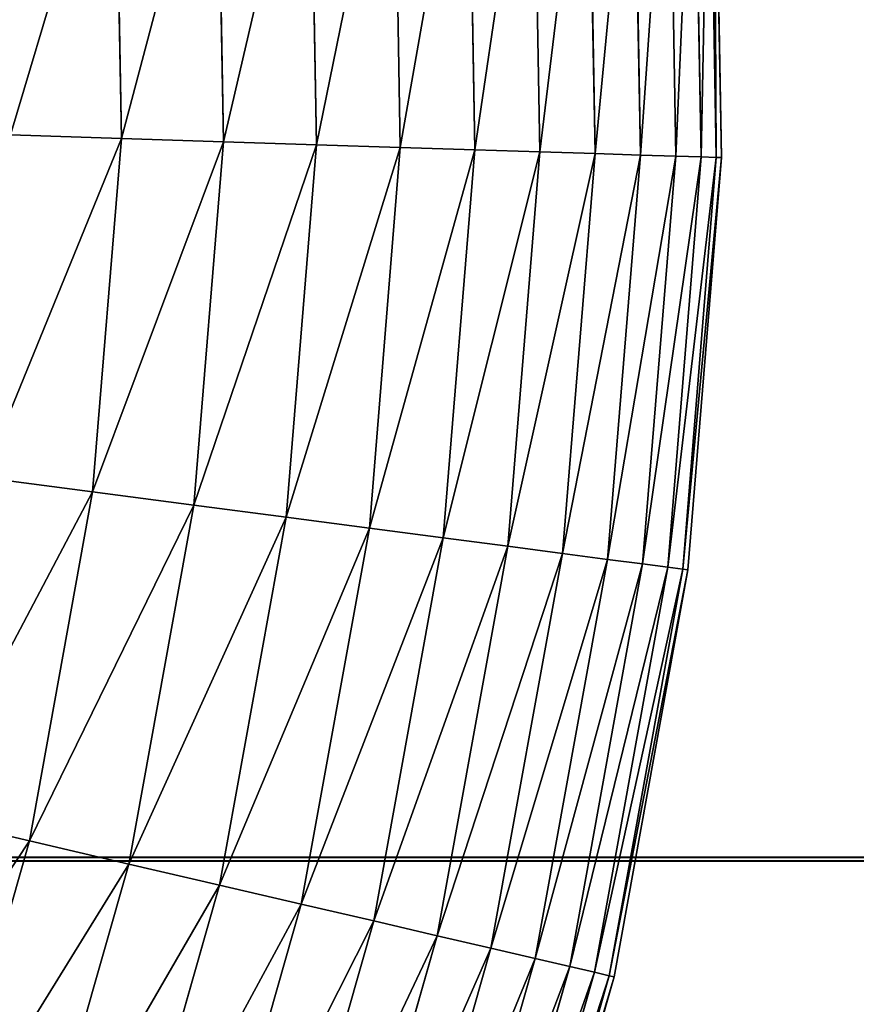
# Model space of a CAD drawing. Extents: x 5 to 965, y 4 to 104.
# Tile 103 of 256: x 97 to 107, y 42 to 54. Entities that reach past the tile are written whole.
import ezdxf

# ---------------------------------------------------------------- set-up
doc = ezdxf.new("R2010")
doc.units = 0
doc.layers.get('0').update_dxf_attribs({"color": 13, "linetype": 'CONTINUOUS'})

# ---------------------------------------------------------------- blocks, each defined once
blk = doc.blocks.new('COMPONENT_4')
for p, q in [((99.708, 48.387, 45.039), (99.624, 53.269, 45.039)), ((99.708, 48.387, 54.841), (99.624, 53.269, 54.841)), ((99.889, 48.381, 47.486), (99.805, 53.281, 47.486)), ((99.889, 48.381, 52.393), (99.805, 53.281, 52.393)), ((99.949, 48.379, 49.94), (99.865, 53.285, 49.94)), ((98.45, 48.427, 37.791), (98.368, 53.186, 37.791)), ((98.45, 48.427, 62.089), (98.368, 53.186, 62.089)), ((98.988, 48.41, 40.185), (98.905, 53.222, 40.185)), ((98.988, 48.41, 59.694), (98.905, 53.222, 59.694)), ((99.408, 48.397, 42.603), (99.324, 53.249, 42.603)), ((99.408, 48.397, 57.276), (99.324, 53.249, 57.276)), ((97.024, 48.473, 33.095), (96.945, 53.092, 33.095)), ((97.024, 48.473, 66.784), (96.945, 53.092, 66.784)), ((97.795, 48.448, 35.426), (97.714, 53.143, 35.426)), ((97.795, 48.448, 64.454), (97.714, 53.143, 64.454)), ((95.145, 48.533, 28.562), (95.069, 52.967, 28.562)), ((95.145, 48.533, 71.318), (95.069, 52.967, 71.318)), ((96.14, 48.501, 30.806), (96.063, 53.033, 30.806)), ((96.14, 48.501, 69.074), (96.063, 53.033, 69.074)), ((92.831, 48.607, 24.235), (92.758, 52.814, 24.235)), ((92.831, 48.607, 75.645), (92.758, 52.814, 75.645)), ((94.041, 48.568, 26.37), (93.967, 52.894, 26.37)), ((94.041, 48.568, 73.51), (93.967, 52.894, 73.51)), ((92.831, 48.607, 24.235), (91.517, 48.648, 22.161)), ((92.831, 48.607, 75.645), (91.517, 48.648, 77.718)), ((92.49, 44.413, 24.235), (92.831, 48.607, 24.235)), ((92.49, 44.413, 75.645), (92.831, 48.607, 75.645)), ((94.041, 48.568, 26.37), (92.831, 48.607, 24.235)), ((94.041, 48.568, 73.51), (92.831, 48.607, 75.645)), ((93.691, 44.255, 26.37), (94.041, 48.568, 26.37)), ((93.691, 44.255, 73.51), (94.041, 48.568, 73.51)), ((95.145, 48.533, 28.562), (94.041, 48.568, 26.37)), ((95.145, 48.533, 71.318), (94.041, 48.568, 73.51)), ((94.786, 44.112, 28.562), (95.145, 48.533, 28.562)), ((94.786, 44.112, 71.318), (95.145, 48.533, 71.318)), ((96.14, 48.501, 30.806), (95.145, 48.533, 28.562)), ((96.14, 48.501, 69.074), (95.145, 48.533, 71.318)), ((95.774, 43.983, 30.806), (96.14, 48.501, 30.806)), ((95.774, 43.983, 69.074), (96.14, 48.501, 69.074)), ((97.024, 48.473, 33.095), (96.14, 48.501, 30.806)), ((97.024, 48.473, 66.784), (96.14, 48.501, 69.074)), ((96.65, 43.868, 33.095), (97.024, 48.473, 33.095)), ((96.65, 43.868, 66.784), (97.024, 48.473, 66.784)), ((97.795, 48.448, 35.426), (97.024, 48.473, 33.095)), ((97.795, 48.448, 64.454), (97.024, 48.473, 66.784)), ((97.415, 43.768, 35.426), (97.795, 48.448, 35.426)), ((97.415, 43.768, 64.454), (97.795, 48.448, 64.454)), ((98.45, 48.427, 37.791), (97.795, 48.448, 35.426)), ((98.45, 48.427, 62.089), (97.795, 48.448, 64.454)), ((98.065, 43.683, 37.791), (98.45, 48.427, 37.791)), ((98.065, 43.683, 62.089), (98.45, 48.427, 62.089)), ((98.988, 48.41, 40.185), (98.45, 48.427, 37.791)), ((98.988, 48.41, 59.694), (98.45, 48.427, 62.089)), ((98.598, 43.613, 40.185), (98.988, 48.41, 40.185)), ((98.598, 43.613, 59.694), (98.988, 48.41, 59.694)), ((99.408, 48.397, 42.603), (98.988, 48.41, 40.185)), ((99.408, 48.397, 57.276), (98.988, 48.41, 59.694)), ((99.015, 43.559, 42.603), (99.408, 48.397, 42.603)), ((99.015, 43.559, 57.276), (99.408, 48.397, 57.276)), ((99.313, 43.52, 45.039), (99.708, 48.387, 45.039)), ((99.313, 43.52, 54.841), (99.708, 48.387, 54.841)), ((99.708, 48.387, 45.039), (99.408, 48.397, 42.603)), ((99.708, 48.387, 54.841), (99.408, 48.397, 57.276)), ((99.492, 43.496, 47.486), (99.889, 48.381, 47.486)), ((99.492, 43.496, 52.393), (99.889, 48.381, 52.393)), ((99.552, 43.489, 49.94), (99.949, 48.379, 49.94)), ((99.889, 48.381, 47.486), (99.708, 48.387, 45.039)), ((99.889, 48.381, 52.393), (99.708, 48.387, 54.841)), ((99.949, 48.379, 49.94), (99.889, 48.381, 47.486)), ((99.949, 48.379, 49.94), (99.889, 48.381, 52.393)), ((92.49, 44.413, 24.235), (91.187, 44.583, 22.161)), ((92.49, 44.413, 75.645), (91.187, 44.583, 77.718)), ((91.74, 40.272, 24.235), (92.49, 44.413, 24.235)), ((91.74, 40.272, 75.645), (92.49, 44.413, 75.645)), ((93.691, 44.255, 26.37), (92.49, 44.413, 24.235)), ((93.691, 44.255, 73.51), (92.49, 44.413, 75.645)), ((92.92, 39.998, 26.37), (93.691, 44.255, 26.37)), ((92.92, 39.998, 73.51), (93.691, 44.255, 73.51)), ((94.786, 44.112, 28.562), (93.691, 44.255, 26.37)), ((94.786, 44.112, 71.318), (93.691, 44.255, 73.51)), ((93.996, 39.748, 28.562), (94.786, 44.112, 28.562)), ((93.996, 39.748, 71.318), (94.786, 44.112, 71.318)), ((95.774, 43.983, 30.806), (94.786, 44.112, 28.562)), ((95.774, 43.983, 69.074), (94.786, 44.112, 71.318)), ((94.966, 39.523, 30.806), (95.774, 43.983, 30.806)), ((94.966, 39.523, 69.074), (95.774, 43.983, 69.074)), ((96.65, 43.868, 33.095), (95.774, 43.983, 30.806)), ((96.65, 43.868, 66.784), (95.774, 43.983, 69.074)), ((95.827, 39.323, 33.095), (96.65, 43.868, 33.095)), ((95.827, 39.323, 66.784), (96.65, 43.868, 66.784)), ((97.415, 43.768, 35.426), (96.65, 43.868, 33.095)), ((97.415, 43.768, 64.454), (96.65, 43.868, 66.784)), ((96.578, 39.148, 35.426), (97.415, 43.768, 35.426)), ((96.578, 39.148, 64.454), (97.415, 43.768, 64.454)), ((98.065, 43.683, 37.791), (97.415, 43.768, 35.426)), ((98.065, 43.683, 62.089), (97.415, 43.768, 64.454)), ((97.216, 39, 37.791), (98.065, 43.683, 37.791)), ((97.216, 39, 62.089), (98.065, 43.683, 62.089)), ((97.741, 38.878, 40.185), (98.598, 43.613, 40.185)), ((97.741, 38.878, 59.694), (98.598, 43.613, 59.694)), ((98.598, 43.613, 40.185), (98.065, 43.683, 37.791)), ((98.598, 43.613, 59.694), (98.065, 43.683, 62.089)), ((99.015, 43.559, 42.603), (98.598, 43.613, 40.185)), ((99.015, 43.559, 57.276), (98.598, 43.613, 59.694)), ((98.15, 38.783, 42.603), (99.015, 43.559, 42.603)), ((98.15, 38.783, 57.276), (99.015, 43.559, 57.276)), ((98.443, 38.715, 45.039), (99.313, 43.52, 45.039)), ((98.443, 38.715, 54.841), (99.313, 43.52, 54.841)), ((98.619, 38.674, 47.486), (99.492, 43.496, 47.486)), ((98.619, 38.674, 52.393), (99.492, 43.496, 52.393)), ((98.678, 38.66, 49.94), (99.552, 43.489, 49.94)), ((99.313, 43.52, 45.039), (99.015, 43.559, 42.603)), ((99.313, 43.52, 54.841), (99.015, 43.559, 57.276)), ((99.492, 43.496, 47.486), (99.313, 43.52, 45.039)), ((99.492, 43.496, 52.393), (99.313, 43.52, 54.841)), ((99.552, 43.489, 49.94), (99.492, 43.496, 47.486)), ((99.552, 43.489, 49.94), (99.492, 43.496, 52.393)), ((91.74, 40.272, 24.235), (90.46, 40.569, 22.161)), ((91.74, 40.272, 75.645), (90.46, 40.569, 77.718)), ((90.588, 36.225, 24.235), (91.74, 40.272, 24.235)), ((90.588, 36.225, 75.645), (91.74, 40.272, 75.645)), ((92.92, 39.998, 26.37), (91.74, 40.272, 24.235)), ((92.92, 39.998, 73.51), (91.74, 40.272, 75.645)), ((91.735, 35.837, 26.37), (92.92, 39.998, 26.37)), ((91.735, 35.837, 73.51), (92.92, 39.998, 73.51)), ((93.996, 39.748, 28.562), (92.92, 39.998, 26.37)), ((93.996, 39.748, 71.318), (92.92, 39.998, 73.51)), ((92.782, 35.482, 28.562), (93.996, 39.748, 28.562)), ((92.782, 35.482, 71.318), (93.996, 39.748, 71.318)), ((94.966, 39.523, 30.806), (93.996, 39.748, 28.562)), ((94.966, 39.523, 69.074), (93.996, 39.748, 71.318)), ((93.725, 35.163, 30.806), (94.966, 39.523, 30.806)), ((93.725, 35.163, 69.074), (94.966, 39.523, 69.074)), ((95.827, 39.323, 33.095), (94.966, 39.523, 30.806)), ((95.827, 39.323, 66.784), (94.966, 39.523, 69.074)), ((94.562, 34.88, 33.095), (95.827, 39.323, 33.095)), ((94.562, 34.88, 66.784), (95.827, 39.323, 66.784)), ((96.578, 39.148, 35.426), (95.827, 39.323, 33.095)), ((96.578, 39.148, 64.454), (95.827, 39.323, 66.784)), ((95.292, 34.632, 35.426), (96.578, 39.148, 35.426)), ((95.292, 34.632, 64.454), (96.578, 39.148, 64.454)), ((97.216, 39, 37.791), (96.578, 39.148, 35.426)), ((97.216, 39, 62.089), (96.578, 39.148, 64.454)), ((95.913, 34.422, 37.791), (97.216, 39, 37.791)), ((95.913, 34.422, 62.089), (97.216, 39, 62.089)), ((97.741, 38.878, 40.185), (97.216, 39, 37.791)), ((97.741, 38.878, 59.694), (97.216, 39, 62.089)), ((96.423, 34.25, 40.185), (97.741, 38.878, 40.185)), ((96.423, 34.25, 59.694), (97.741, 38.878, 59.694)), ((96.821, 34.115, 42.603), (98.15, 38.783, 42.603)), ((96.821, 34.115, 57.276), (98.15, 38.783, 57.276)), ((98.15, 38.783, 42.603), (97.741, 38.878, 40.185)), ((98.15, 38.783, 57.276), (97.741, 38.878, 59.694)), ((98.443, 38.715, 45.039), (98.15, 38.783, 42.603)), ((98.443, 38.715, 54.841), (98.15, 38.783, 57.276)), ((97.106, 34.018, 45.039), (98.443, 38.715, 45.039)), ((97.106, 34.018, 54.841), (98.443, 38.715, 54.841)), ((97.277, 33.96, 47.486), (98.619, 38.674, 47.486)), ((97.277, 33.96, 52.393), (98.619, 38.674, 52.393)), ((98.619, 38.674, 47.486), (98.443, 38.715, 45.039)), ((98.619, 38.674, 52.393), (98.443, 38.715, 54.841)), ((98.678, 38.66, 49.94), (98.619, 38.674, 47.486)), ((98.678, 38.66, 49.94), (98.619, 38.674, 52.393)), ((97.334, 33.941, 49.94), (98.678, 38.66, 49.94))]:
    blk.add_line(p, q)
mesh = blk.add_polyface()
corners = [(99.408, 48.397, 42.603), (99.624, 53.269, 45.039), (99.708, 48.387, 45.039), (99.324, 53.249, 42.603)]
mesh.append_faces([[corners[k] for k in face] for face in [(0, 1, 2), (1, 0, 3)]], dxfattribs={"vtx0": -1})
mesh = blk.add_polyface()
corners = [(99.624, 53.269, 54.841), (99.408, 48.397, 57.276), (99.708, 48.387, 54.841), (99.324, 53.249, 57.276)]
mesh.append_faces([[corners[k] for k in face] for face in [(0, 1, 2), (1, 0, 3)]], dxfattribs={"vtx0": -1})
mesh = blk.add_polyface()
corners = [(99.708, 48.387, 45.039), (99.805, 53.281, 47.486), (99.889, 48.381, 47.486), (99.624, 53.269, 45.039)]
mesh.append_faces([[corners[k] for k in face] for face in [(0, 1, 2), (1, 0, 3)]], dxfattribs={"vtx0": -1})
mesh = blk.add_polyface()
corners = [(99.805, 53.281, 52.393), (99.708, 48.387, 54.841), (99.889, 48.381, 52.393), (99.624, 53.269, 54.841)]
mesh.append_faces([[corners[k] for k in face] for face in [(0, 1, 2), (1, 0, 3)]], dxfattribs={"vtx0": -1})
mesh = blk.add_polyface()
corners = [(99.889, 48.381, 47.486), (99.865, 53.285, 49.94), (99.949, 48.379, 49.94), (99.805, 53.281, 47.486)]
mesh.append_faces([[corners[k] for k in face] for face in [(0, 1, 2), (1, 0, 3)]], dxfattribs={"vtx0": -1})
mesh = blk.add_polyface()
corners = [(99.865, 53.285, 49.94), (99.889, 48.381, 52.393), (99.949, 48.379, 49.94), (99.805, 53.281, 52.393)]
mesh.append_faces([[corners[k] for k in face] for face in [(0, 1, 2), (1, 0, 3)]], dxfattribs={"vtx0": -1})
mesh = blk.add_polyface()
corners = [(97.795, 48.448, 35.426), (98.368, 53.186, 37.791), (98.45, 48.427, 37.791), (97.714, 53.143, 35.426)]
mesh.append_faces([[corners[k] for k in face] for face in [(0, 1, 2), (1, 0, 3)]], dxfattribs={"vtx0": -1})
mesh = blk.add_polyface()
corners = [(98.368, 53.186, 62.089), (97.795, 48.448, 64.454), (98.45, 48.427, 62.089), (97.714, 53.143, 64.454)]
mesh.append_faces([[corners[k] for k in face] for face in [(0, 1, 2), (1, 0, 3)]], dxfattribs={"vtx0": -1})
mesh = blk.add_polyface()
corners = [(98.45, 48.427, 37.791), (98.905, 53.222, 40.185), (98.988, 48.41, 40.185), (98.368, 53.186, 37.791)]
mesh.append_faces([[corners[k] for k in face] for face in [(0, 1, 2), (1, 0, 3)]], dxfattribs={"vtx0": -1})
mesh = blk.add_polyface()
corners = [(98.905, 53.222, 59.694), (98.45, 48.427, 62.089), (98.988, 48.41, 59.694), (98.368, 53.186, 62.089)]
mesh.append_faces([[corners[k] for k in face] for face in [(0, 1, 2), (1, 0, 3)]], dxfattribs={"vtx0": -1})
mesh = blk.add_polyface()
corners = [(98.988, 48.41, 40.185), (99.324, 53.249, 42.603), (99.408, 48.397, 42.603), (98.905, 53.222, 40.185)]
mesh.append_faces([[corners[k] for k in face] for face in [(0, 1, 2), (1, 0, 3)]], dxfattribs={"vtx0": -1})
mesh = blk.add_polyface()
corners = [(99.324, 53.249, 57.276), (98.988, 48.41, 59.694), (99.408, 48.397, 57.276), (98.905, 53.222, 59.694)]
mesh.append_faces([[corners[k] for k in face] for face in [(0, 1, 2), (1, 0, 3)]], dxfattribs={"vtx0": -1})
mesh = blk.add_polyface()
corners = [(96.14, 48.501, 30.806), (96.945, 53.092, 33.095), (97.024, 48.473, 33.095), (96.063, 53.033, 30.806)]
mesh.append_faces([[corners[k] for k in face] for face in [(0, 1, 2), (1, 0, 3)]], dxfattribs={"vtx0": -1})
mesh = blk.add_polyface()
corners = [(96.945, 53.092, 66.784), (96.14, 48.501, 69.074), (97.024, 48.473, 66.784), (96.063, 53.033, 69.074)]
mesh.append_faces([[corners[k] for k in face] for face in [(0, 1, 2), (1, 0, 3)]], dxfattribs={"vtx0": -1})
mesh = blk.add_polyface()
corners = [(97.024, 48.473, 33.095), (97.714, 53.143, 35.426), (97.795, 48.448, 35.426), (96.945, 53.092, 33.095)]
mesh.append_faces([[corners[k] for k in face] for face in [(0, 1, 2), (1, 0, 3)]], dxfattribs={"vtx0": -1})
mesh = blk.add_polyface()
corners = [(97.714, 53.143, 64.454), (97.024, 48.473, 66.784), (97.795, 48.448, 64.454), (96.945, 53.092, 66.784)]
mesh.append_faces([[corners[k] for k in face] for face in [(0, 1, 2), (1, 0, 3)]], dxfattribs={"vtx0": -1})
mesh = blk.add_polyface()
corners = [(94.041, 48.568, 26.37), (95.069, 52.967, 28.562), (95.145, 48.533, 28.562), (93.967, 52.894, 26.37)]
mesh.append_faces([[corners[k] for k in face] for face in [(0, 1, 2), (1, 0, 3)]], dxfattribs={"vtx0": -1})
mesh = blk.add_polyface()
corners = [(95.069, 52.967, 71.318), (94.041, 48.568, 73.51), (95.145, 48.533, 71.318), (93.967, 52.894, 73.51)]
mesh.append_faces([[corners[k] for k in face] for face in [(0, 1, 2), (1, 0, 3)]], dxfattribs={"vtx0": -1})
mesh = blk.add_polyface()
corners = [(95.145, 48.533, 28.562), (96.063, 53.033, 30.806), (96.14, 48.501, 30.806), (95.069, 52.967, 28.562)]
mesh.append_faces([[corners[k] for k in face] for face in [(0, 1, 2), (1, 0, 3)]], dxfattribs={"vtx0": -1})
mesh = blk.add_polyface()
corners = [(96.063, 53.033, 69.074), (95.145, 48.533, 71.318), (96.14, 48.501, 69.074), (95.069, 52.967, 71.318)]
mesh.append_faces([[corners[k] for k in face] for face in [(0, 1, 2), (1, 0, 3)]], dxfattribs={"vtx0": -1})
mesh = blk.add_polyface()
corners = [(91.517, 48.648, 22.161), (92.758, 52.814, 24.235), (92.831, 48.607, 24.235), (91.447, 52.727, 22.161)]
mesh.append_faces([[corners[k] for k in face] for face in [(0, 1, 2), (1, 0, 3)]], dxfattribs={"vtx0": -1})
mesh = blk.add_polyface()
corners = [(92.758, 52.814, 75.645), (91.517, 48.648, 77.718), (92.831, 48.607, 75.645), (91.447, 52.727, 77.718)]
mesh.append_faces([[corners[k] for k in face] for face in [(0, 1, 2), (1, 0, 3)]], dxfattribs={"vtx0": -1})
mesh = blk.add_polyface()
corners = [(92.831, 48.607, 24.235), (93.967, 52.894, 26.37), (94.041, 48.568, 26.37), (92.758, 52.814, 24.235)]
mesh.append_faces([[corners[k] for k in face] for face in [(0, 1, 2), (1, 0, 3)]], dxfattribs={"vtx0": -1})
mesh = blk.add_polyface()
corners = [(93.967, 52.894, 73.51), (92.831, 48.607, 75.645), (94.041, 48.568, 73.51), (92.758, 52.814, 75.645)]
mesh.append_faces([[corners[k] for k in face] for face in [(0, 1, 2), (1, 0, 3)]], dxfattribs={"vtx0": -1})
mesh = blk.add_polyface()
corners = [(91.187, 44.583, 22.161), (92.831, 48.607, 24.235), (92.49, 44.413, 24.235), (91.517, 48.648, 22.161)]
mesh.append_faces([[corners[k] for k in face] for face in [(0, 1, 2), (1, 0, 3)]], dxfattribs={"vtx0": -1})
mesh = blk.add_polyface()
corners = [(92.831, 48.607, 75.645), (91.187, 44.583, 77.718), (92.49, 44.413, 75.645), (91.517, 48.648, 77.718)]
mesh.append_faces([[corners[k] for k in face] for face in [(0, 1, 2), (1, 0, 3)]], dxfattribs={"vtx0": -1})
mesh = blk.add_polyface()
corners = [(92.49, 44.413, 24.235), (94.041, 48.568, 26.37), (93.691, 44.255, 26.37), (92.831, 48.607, 24.235)]
mesh.append_faces([[corners[k] for k in face] for face in [(0, 1, 2), (1, 0, 3)]], dxfattribs={"vtx0": -1})
mesh = blk.add_polyface()
corners = [(94.041, 48.568, 73.51), (92.49, 44.413, 75.645), (93.691, 44.255, 73.51), (92.831, 48.607, 75.645)]
mesh.append_faces([[corners[k] for k in face] for face in [(0, 1, 2), (1, 0, 3)]], dxfattribs={"vtx0": -1})
mesh = blk.add_polyface()
corners = [(93.691, 44.255, 26.37), (95.145, 48.533, 28.562), (94.786, 44.112, 28.562), (94.041, 48.568, 26.37)]
mesh.append_faces([[corners[k] for k in face] for face in [(0, 1, 2), (1, 0, 3)]], dxfattribs={"vtx0": -1})
mesh = blk.add_polyface()
corners = [(95.145, 48.533, 71.318), (93.691, 44.255, 73.51), (94.786, 44.112, 71.318), (94.041, 48.568, 73.51)]
mesh.append_faces([[corners[k] for k in face] for face in [(0, 1, 2), (1, 0, 3)]], dxfattribs={"vtx0": -1})
mesh = blk.add_polyface()
corners = [(94.786, 44.112, 28.562), (96.14, 48.501, 30.806), (95.774, 43.983, 30.806), (95.145, 48.533, 28.562)]
mesh.append_faces([[corners[k] for k in face] for face in [(0, 1, 2), (1, 0, 3)]], dxfattribs={"vtx0": -1})
mesh = blk.add_polyface()
corners = [(96.14, 48.501, 69.074), (94.786, 44.112, 71.318), (95.774, 43.983, 69.074), (95.145, 48.533, 71.318)]
mesh.append_faces([[corners[k] for k in face] for face in [(0, 1, 2), (1, 0, 3)]], dxfattribs={"vtx0": -1})
mesh = blk.add_polyface()
corners = [(95.774, 43.983, 30.806), (97.024, 48.473, 33.095), (96.65, 43.868, 33.095), (96.14, 48.501, 30.806)]
mesh.append_faces([[corners[k] for k in face] for face in [(0, 1, 2), (1, 0, 3)]], dxfattribs={"vtx0": -1})
mesh = blk.add_polyface()
corners = [(97.024, 48.473, 66.784), (95.774, 43.983, 69.074), (96.65, 43.868, 66.784), (96.14, 48.501, 69.074)]
mesh.append_faces([[corners[k] for k in face] for face in [(0, 1, 2), (1, 0, 3)]], dxfattribs={"vtx0": -1})
mesh = blk.add_polyface()
corners = [(96.65, 43.868, 33.095), (97.795, 48.448, 35.426), (97.415, 43.768, 35.426), (97.024, 48.473, 33.095)]
mesh.append_faces([[corners[k] for k in face] for face in [(0, 1, 2), (1, 0, 3)]], dxfattribs={"vtx0": -1})
mesh = blk.add_polyface()
corners = [(97.795, 48.448, 64.454), (96.65, 43.868, 66.784), (97.415, 43.768, 64.454), (97.024, 48.473, 66.784)]
mesh.append_faces([[corners[k] for k in face] for face in [(0, 1, 2), (1, 0, 3)]], dxfattribs={"vtx0": -1})
mesh = blk.add_polyface()
corners = [(97.415, 43.768, 35.426), (98.45, 48.427, 37.791), (98.065, 43.683, 37.791), (97.795, 48.448, 35.426)]
mesh.append_faces([[corners[k] for k in face] for face in [(0, 1, 2), (1, 0, 3)]], dxfattribs={"vtx0": -1})
mesh = blk.add_polyface()
corners = [(98.45, 48.427, 62.089), (97.415, 43.768, 64.454), (98.065, 43.683, 62.089), (97.795, 48.448, 64.454)]
mesh.append_faces([[corners[k] for k in face] for face in [(0, 1, 2), (1, 0, 3)]], dxfattribs={"vtx0": -1})
mesh = blk.add_polyface()
corners = [(98.065, 43.683, 37.791), (98.988, 48.41, 40.185), (98.598, 43.613, 40.185), (98.45, 48.427, 37.791)]
mesh.append_faces([[corners[k] for k in face] for face in [(0, 1, 2), (1, 0, 3)]], dxfattribs={"vtx0": -1})
mesh = blk.add_polyface()
corners = [(98.988, 48.41, 59.694), (98.065, 43.683, 62.089), (98.598, 43.613, 59.694), (98.45, 48.427, 62.089)]
mesh.append_faces([[corners[k] for k in face] for face in [(0, 1, 2), (1, 0, 3)]], dxfattribs={"vtx0": -1})
mesh = blk.add_polyface()
corners = [(98.598, 43.613, 40.185), (99.408, 48.397, 42.603), (99.015, 43.559, 42.603), (98.988, 48.41, 40.185)]
mesh.append_faces([[corners[k] for k in face] for face in [(0, 1, 2), (1, 0, 3)]], dxfattribs={"vtx0": -1})
mesh = blk.add_polyface()
corners = [(99.408, 48.397, 57.276), (98.598, 43.613, 59.694), (99.015, 43.559, 57.276), (98.988, 48.41, 59.694)]
mesh.append_faces([[corners[k] for k in face] for face in [(0, 1, 2), (1, 0, 3)]], dxfattribs={"vtx0": -1})
mesh = blk.add_polyface()
corners = [(99.015, 43.559, 42.603), (99.708, 48.387, 45.039), (99.313, 43.52, 45.039), (99.408, 48.397, 42.603)]
mesh.append_faces([[corners[k] for k in face] for face in [(0, 1, 2), (1, 0, 3)]], dxfattribs={"vtx0": -1})
mesh = blk.add_polyface()
corners = [(99.708, 48.387, 54.841), (99.015, 43.559, 57.276), (99.313, 43.52, 54.841), (99.408, 48.397, 57.276)]
mesh.append_faces([[corners[k] for k in face] for face in [(0, 1, 2), (1, 0, 3)]], dxfattribs={"vtx0": -1})
mesh = blk.add_polyface()
corners = [(99.313, 43.52, 45.039), (99.889, 48.381, 47.486), (99.492, 43.496, 47.486), (99.708, 48.387, 45.039)]
mesh.append_faces([[corners[k] for k in face] for face in [(0, 1, 2), (1, 0, 3)]], dxfattribs={"vtx0": -1})
mesh = blk.add_polyface()
corners = [(99.889, 48.381, 52.393), (99.313, 43.52, 54.841), (99.492, 43.496, 52.393), (99.708, 48.387, 54.841)]
mesh.append_faces([[corners[k] for k in face] for face in [(0, 1, 2), (1, 0, 3)]], dxfattribs={"vtx0": -1})
mesh = blk.add_polyface()
corners = [(99.492, 43.496, 47.486), (99.949, 48.379, 49.94), (99.552, 43.489, 49.94), (99.889, 48.381, 47.486)]
mesh.append_faces([[corners[k] for k in face] for face in [(0, 1, 2), (1, 0, 3)]], dxfattribs={"vtx0": -1})
mesh = blk.add_polyface()
corners = [(99.949, 48.379, 49.94), (99.492, 43.496, 52.393), (99.552, 43.489, 49.94), (99.889, 48.381, 52.393)]
mesh.append_faces([[corners[k] for k in face] for face in [(0, 1, 2), (1, 0, 3)]], dxfattribs={"vtx0": -1})
mesh = blk.add_polyface()
corners = [(90.46, 40.569, 22.161), (92.49, 44.413, 24.235), (91.74, 40.272, 24.235), (91.187, 44.583, 22.161)]
mesh.append_faces([[corners[k] for k in face] for face in [(0, 1, 2), (1, 0, 3)]], dxfattribs={"vtx0": -1})
mesh = blk.add_polyface()
corners = [(92.49, 44.413, 75.645), (90.46, 40.569, 77.718), (91.74, 40.272, 75.645), (91.187, 44.583, 77.718)]
mesh.append_faces([[corners[k] for k in face] for face in [(0, 1, 2), (1, 0, 3)]], dxfattribs={"vtx0": -1})
mesh = blk.add_polyface()
corners = [(91.74, 40.272, 24.235), (93.691, 44.255, 26.37), (92.92, 39.998, 26.37), (92.49, 44.413, 24.235)]
mesh.append_faces([[corners[k] for k in face] for face in [(0, 1, 2), (1, 0, 3)]], dxfattribs={"vtx0": -1})
mesh = blk.add_polyface()
corners = [(93.691, 44.255, 73.51), (91.74, 40.272, 75.645), (92.92, 39.998, 73.51), (92.49, 44.413, 75.645)]
mesh.append_faces([[corners[k] for k in face] for face in [(0, 1, 2), (1, 0, 3)]], dxfattribs={"vtx0": -1})
mesh = blk.add_polyface()
corners = [(92.92, 39.998, 26.37), (94.786, 44.112, 28.562), (93.996, 39.748, 28.562), (93.691, 44.255, 26.37)]
mesh.append_faces([[corners[k] for k in face] for face in [(0, 1, 2), (1, 0, 3)]], dxfattribs={"vtx0": -1})
mesh = blk.add_polyface()
corners = [(94.786, 44.112, 71.318), (92.92, 39.998, 73.51), (93.996, 39.748, 71.318), (93.691, 44.255, 73.51)]
mesh.append_faces([[corners[k] for k in face] for face in [(0, 1, 2), (1, 0, 3)]], dxfattribs={"vtx0": -1})
mesh = blk.add_polyface()
corners = [(93.996, 39.748, 28.562), (95.774, 43.983, 30.806), (94.966, 39.523, 30.806), (94.786, 44.112, 28.562)]
mesh.append_faces([[corners[k] for k in face] for face in [(0, 1, 2), (1, 0, 3)]], dxfattribs={"vtx0": -1})
mesh = blk.add_polyface()
corners = [(95.774, 43.983, 69.074), (93.996, 39.748, 71.318), (94.966, 39.523, 69.074), (94.786, 44.112, 71.318)]
mesh.append_faces([[corners[k] for k in face] for face in [(0, 1, 2), (1, 0, 3)]], dxfattribs={"vtx0": -1})
mesh = blk.add_polyface()
corners = [(94.966, 39.523, 30.806), (96.65, 43.868, 33.095), (95.827, 39.323, 33.095), (95.774, 43.983, 30.806)]
mesh.append_faces([[corners[k] for k in face] for face in [(0, 1, 2), (1, 0, 3)]], dxfattribs={"vtx0": -1})
mesh = blk.add_polyface()
corners = [(96.65, 43.868, 66.784), (94.966, 39.523, 69.074), (95.827, 39.323, 66.784), (95.774, 43.983, 69.074)]
mesh.append_faces([[corners[k] for k in face] for face in [(0, 1, 2), (1, 0, 3)]], dxfattribs={"vtx0": -1})
mesh = blk.add_polyface()
corners = [(95.827, 39.323, 33.095), (97.415, 43.768, 35.426), (96.578, 39.148, 35.426), (96.65, 43.868, 33.095)]
mesh.append_faces([[corners[k] for k in face] for face in [(0, 1, 2), (1, 0, 3)]], dxfattribs={"vtx0": -1})
mesh = blk.add_polyface()
corners = [(97.415, 43.768, 64.454), (95.827, 39.323, 66.784), (96.578, 39.148, 64.454), (96.65, 43.868, 66.784)]
mesh.append_faces([[corners[k] for k in face] for face in [(0, 1, 2), (1, 0, 3)]], dxfattribs={"vtx0": -1})
mesh = blk.add_polyface()
corners = [(96.578, 39.148, 35.426), (98.065, 43.683, 37.791), (97.216, 39, 37.791), (97.415, 43.768, 35.426)]
mesh.append_faces([[corners[k] for k in face] for face in [(0, 1, 2), (1, 0, 3)]], dxfattribs={"vtx0": -1})
mesh = blk.add_polyface()
corners = [(98.065, 43.683, 62.089), (96.578, 39.148, 64.454), (97.216, 39, 62.089), (97.415, 43.768, 64.454)]
mesh.append_faces([[corners[k] for k in face] for face in [(0, 1, 2), (1, 0, 3)]], dxfattribs={"vtx0": -1})
mesh = blk.add_polyface()
corners = [(97.216, 39, 37.791), (98.598, 43.613, 40.185), (97.741, 38.878, 40.185), (98.065, 43.683, 37.791)]
mesh.append_faces([[corners[k] for k in face] for face in [(0, 1, 2), (1, 0, 3)]], dxfattribs={"vtx0": -1})
mesh = blk.add_polyface()
corners = [(98.598, 43.613, 59.694), (97.216, 39, 62.089), (97.741, 38.878, 59.694), (98.065, 43.683, 62.089)]
mesh.append_faces([[corners[k] for k in face] for face in [(0, 1, 2), (1, 0, 3)]], dxfattribs={"vtx0": -1})
mesh = blk.add_polyface()
corners = [(97.741, 38.878, 40.185), (99.015, 43.559, 42.603), (98.15, 38.783, 42.603), (98.598, 43.613, 40.185)]
mesh.append_faces([[corners[k] for k in face] for face in [(0, 1, 2), (1, 0, 3)]], dxfattribs={"vtx0": -1})
mesh = blk.add_polyface()
corners = [(99.015, 43.559, 57.276), (97.741, 38.878, 59.694), (98.15, 38.783, 57.276), (98.598, 43.613, 59.694)]
mesh.append_faces([[corners[k] for k in face] for face in [(0, 1, 2), (1, 0, 3)]], dxfattribs={"vtx0": -1})
mesh = blk.add_polyface()
corners = [(98.15, 38.783, 42.603), (99.313, 43.52, 45.039), (98.443, 38.715, 45.039), (99.015, 43.559, 42.603)]
mesh.append_faces([[corners[k] for k in face] for face in [(0, 1, 2), (1, 0, 3)]], dxfattribs={"vtx0": -1})
mesh = blk.add_polyface()
corners = [(99.313, 43.52, 54.841), (98.15, 38.783, 57.276), (98.443, 38.715, 54.841), (99.015, 43.559, 57.276)]
mesh.append_faces([[corners[k] for k in face] for face in [(0, 1, 2), (1, 0, 3)]], dxfattribs={"vtx0": -1})
mesh = blk.add_polyface()
corners = [(98.443, 38.715, 45.039), (99.492, 43.496, 47.486), (98.619, 38.674, 47.486), (99.313, 43.52, 45.039)]
mesh.append_faces([[corners[k] for k in face] for face in [(0, 1, 2), (1, 0, 3)]], dxfattribs={"vtx0": -1})
mesh = blk.add_polyface()
corners = [(99.492, 43.496, 52.393), (98.443, 38.715, 54.841), (98.619, 38.674, 52.393), (99.313, 43.52, 54.841)]
mesh.append_faces([[corners[k] for k in face] for face in [(0, 1, 2), (1, 0, 3)]], dxfattribs={"vtx0": -1})
mesh = blk.add_polyface()
corners = [(98.619, 38.674, 47.486), (99.552, 43.489, 49.94), (98.678, 38.66, 49.94), (99.492, 43.496, 47.486)]
mesh.append_faces([[corners[k] for k in face] for face in [(0, 1, 2), (1, 0, 3)]], dxfattribs={"vtx0": -1})
mesh = blk.add_polyface()
corners = [(99.552, 43.489, 49.94), (98.619, 38.674, 52.393), (98.678, 38.66, 49.94), (99.492, 43.496, 52.393)]
mesh.append_faces([[corners[k] for k in face] for face in [(0, 1, 2), (1, 0, 3)]], dxfattribs={"vtx0": -1})
mesh = blk.add_polyface()
corners = [(89.343, 36.647, 22.161), (91.74, 40.272, 24.235), (90.588, 36.225, 24.235), (90.46, 40.569, 22.161)]
mesh.append_faces([[corners[k] for k in face] for face in [(0, 1, 2), (1, 0, 3)]], dxfattribs={"vtx0": -1})
mesh = blk.add_polyface()
corners = [(91.74, 40.272, 75.645), (89.343, 36.647, 77.718), (90.588, 36.225, 75.645), (90.46, 40.569, 77.718)]
mesh.append_faces([[corners[k] for k in face] for face in [(0, 1, 2), (1, 0, 3)]], dxfattribs={"vtx0": -1})
mesh = blk.add_polyface()
corners = [(90.588, 36.225, 24.235), (92.92, 39.998, 26.37), (91.735, 35.837, 26.37), (91.74, 40.272, 24.235)]
mesh.append_faces([[corners[k] for k in face] for face in [(0, 1, 2), (1, 0, 3)]], dxfattribs={"vtx0": -1})
mesh = blk.add_polyface()
corners = [(92.92, 39.998, 73.51), (90.588, 36.225, 75.645), (91.735, 35.837, 73.51), (91.74, 40.272, 75.645)]
mesh.append_faces([[corners[k] for k in face] for face in [(0, 1, 2), (1, 0, 3)]], dxfattribs={"vtx0": -1})
mesh = blk.add_polyface()
corners = [(91.735, 35.837, 26.37), (93.996, 39.748, 28.562), (92.782, 35.482, 28.562), (92.92, 39.998, 26.37)]
mesh.append_faces([[corners[k] for k in face] for face in [(0, 1, 2), (1, 0, 3)]], dxfattribs={"vtx0": -1})
mesh = blk.add_polyface()
corners = [(93.996, 39.748, 71.318), (91.735, 35.837, 73.51), (92.782, 35.482, 71.318), (92.92, 39.998, 73.51)]
mesh.append_faces([[corners[k] for k in face] for face in [(0, 1, 2), (1, 0, 3)]], dxfattribs={"vtx0": -1})
mesh = blk.add_polyface()
corners = [(92.782, 35.482, 28.562), (94.966, 39.523, 30.806), (93.725, 35.163, 30.806), (93.996, 39.748, 28.562)]
mesh.append_faces([[corners[k] for k in face] for face in [(0, 1, 2), (1, 0, 3)]], dxfattribs={"vtx0": -1})
mesh = blk.add_polyface()
corners = [(94.966, 39.523, 69.074), (92.782, 35.482, 71.318), (93.725, 35.163, 69.074), (93.996, 39.748, 71.318)]
mesh.append_faces([[corners[k] for k in face] for face in [(0, 1, 2), (1, 0, 3)]], dxfattribs={"vtx0": -1})
mesh = blk.add_polyface()
corners = [(93.725, 35.163, 30.806), (95.827, 39.323, 33.095), (94.562, 34.88, 33.095), (94.966, 39.523, 30.806)]
mesh.append_faces([[corners[k] for k in face] for face in [(0, 1, 2), (1, 0, 3)]], dxfattribs={"vtx0": -1})
mesh = blk.add_polyface()
corners = [(95.827, 39.323, 66.784), (93.725, 35.163, 69.074), (94.562, 34.88, 66.784), (94.966, 39.523, 69.074)]
mesh.append_faces([[corners[k] for k in face] for face in [(0, 1, 2), (1, 0, 3)]], dxfattribs={"vtx0": -1})
mesh = blk.add_polyface()
corners = [(94.562, 34.88, 33.095), (96.578, 39.148, 35.426), (95.292, 34.632, 35.426), (95.827, 39.323, 33.095)]
mesh.append_faces([[corners[k] for k in face] for face in [(0, 1, 2), (1, 0, 3)]], dxfattribs={"vtx0": -1})
mesh = blk.add_polyface()
corners = [(96.578, 39.148, 64.454), (94.562, 34.88, 66.784), (95.292, 34.632, 64.454), (95.827, 39.323, 66.784)]
mesh.append_faces([[corners[k] for k in face] for face in [(0, 1, 2), (1, 0, 3)]], dxfattribs={"vtx0": -1})
mesh = blk.add_polyface()
corners = [(95.292, 34.632, 35.426), (97.216, 39, 37.791), (95.913, 34.422, 37.791), (96.578, 39.148, 35.426)]
mesh.append_faces([[corners[k] for k in face] for face in [(0, 1, 2), (1, 0, 3)]], dxfattribs={"vtx0": -1})
mesh = blk.add_polyface()
corners = [(97.216, 39, 62.089), (95.292, 34.632, 64.454), (95.913, 34.422, 62.089), (96.578, 39.148, 64.454)]
mesh.append_faces([[corners[k] for k in face] for face in [(0, 1, 2), (1, 0, 3)]], dxfattribs={"vtx0": -1})
mesh = blk.add_polyface()
corners = [(95.913, 34.422, 37.791), (97.741, 38.878, 40.185), (96.423, 34.25, 40.185), (97.216, 39, 37.791)]
mesh.append_faces([[corners[k] for k in face] for face in [(0, 1, 2), (1, 0, 3)]], dxfattribs={"vtx0": -1})
mesh = blk.add_polyface()
corners = [(97.741, 38.878, 59.694), (95.913, 34.422, 62.089), (96.423, 34.25, 59.694), (97.216, 39, 62.089)]
mesh.append_faces([[corners[k] for k in face] for face in [(0, 1, 2), (1, 0, 3)]], dxfattribs={"vtx0": -1})
mesh = blk.add_polyface()
corners = [(96.423, 34.25, 40.185), (98.15, 38.783, 42.603), (96.821, 34.115, 42.603), (97.741, 38.878, 40.185)]
mesh.append_faces([[corners[k] for k in face] for face in [(0, 1, 2), (1, 0, 3)]], dxfattribs={"vtx0": -1})
mesh = blk.add_polyface()
corners = [(98.15, 38.783, 57.276), (96.423, 34.25, 59.694), (96.821, 34.115, 57.276), (97.741, 38.878, 59.694)]
mesh.append_faces([[corners[k] for k in face] for face in [(0, 1, 2), (1, 0, 3)]], dxfattribs={"vtx0": -1})
mesh = blk.add_polyface()
corners = [(96.821, 34.115, 42.603), (98.443, 38.715, 45.039), (97.106, 34.018, 45.039), (98.15, 38.783, 42.603)]
mesh.append_faces([[corners[k] for k in face] for face in [(0, 1, 2), (1, 0, 3)]], dxfattribs={"vtx0": -1})
mesh = blk.add_polyface()
corners = [(98.443, 38.715, 54.841), (96.821, 34.115, 57.276), (97.106, 34.018, 54.841), (98.15, 38.783, 57.276)]
mesh.append_faces([[corners[k] for k in face] for face in [(0, 1, 2), (1, 0, 3)]], dxfattribs={"vtx0": -1})
mesh = blk.add_polyface()
corners = [(97.106, 34.018, 45.039), (98.619, 38.674, 47.486), (97.277, 33.96, 47.486), (98.443, 38.715, 45.039)]
mesh.append_faces([[corners[k] for k in face] for face in [(0, 1, 2), (1, 0, 3)]], dxfattribs={"vtx0": -1})
mesh = blk.add_polyface()
corners = [(98.619, 38.674, 52.393), (97.106, 34.018, 54.841), (97.277, 33.96, 52.393), (98.443, 38.715, 54.841)]
mesh.append_faces([[corners[k] for k in face] for face in [(0, 1, 2), (1, 0, 3)]], dxfattribs={"vtx0": -1})
mesh = blk.add_polyface()
corners = [(97.277, 33.96, 47.486), (98.678, 38.66, 49.94), (97.334, 33.941, 49.94), (98.619, 38.674, 47.486)]
mesh.append_faces([[corners[k] for k in face] for face in [(0, 1, 2), (1, 0, 3)]], dxfattribs={"vtx0": -1})
mesh = blk.add_polyface()
corners = [(98.678, 38.66, 49.94), (97.277, 33.96, 52.393), (97.334, 33.941, 49.94), (98.619, 38.674, 52.393)]
mesh.append_faces([[corners[k] for k in face] for face in [(0, 1, 2), (1, 0, 3)]], dxfattribs={"vtx0": -1})
blk = doc.blocks.new('COMPONENT_5')
blk.add_blockref('COMPONENT_4', (0, 0))
blk = doc.blocks.new('GROUP_9')
blk.add_blockref('COMPONENT_5', (-80, 0))
blk = doc.blocks.new('GROUP_2')
blk.add_line((251.5, 23.097), (1210.5, 23.097))
mesh = blk.add_polyface()
corners = [(1210.5, 25.547, 0.12), (251.5, 23.097), (251.5, 25.547, 0.12), (1210.5, 23.097)]
mesh.append_faces([[corners[k] for k in face] for face in [(0, 1, 2), (1, 0, 3)]], dxfattribs={"vtx0": -1})
mesh = blk.add_polyface()
corners = [(1210.5, 23.097), (251.5, 20.647, 0.12), (251.5, 23.097), (1210.5, 20.647, 0.12)]
mesh.append_faces([[corners[k] for k in face] for face in [(0, 1, 2), (1, 0, 3)]], dxfattribs={"vtx0": -1})
blk = doc.blocks.new('GROUP_14')
blk.add_blockref('GROUP_9', (79.918, 0))
at = {"extrusion": (-3.88578e-16, 1, 5.55112e-17), "yscale": 0.4, "zscale": 0.4, "rotation": 180}
blk.add_blockref('GROUP_2', (251, 119.618, 40.033), dxfattribs=at)

msp = doc.modelspace()

# ---------------------------------------------------------------- block references
msp.add_blockref('GROUP_14', (5.361, 3.573, 2.908))

doc.saveas('drawing.dxf')
